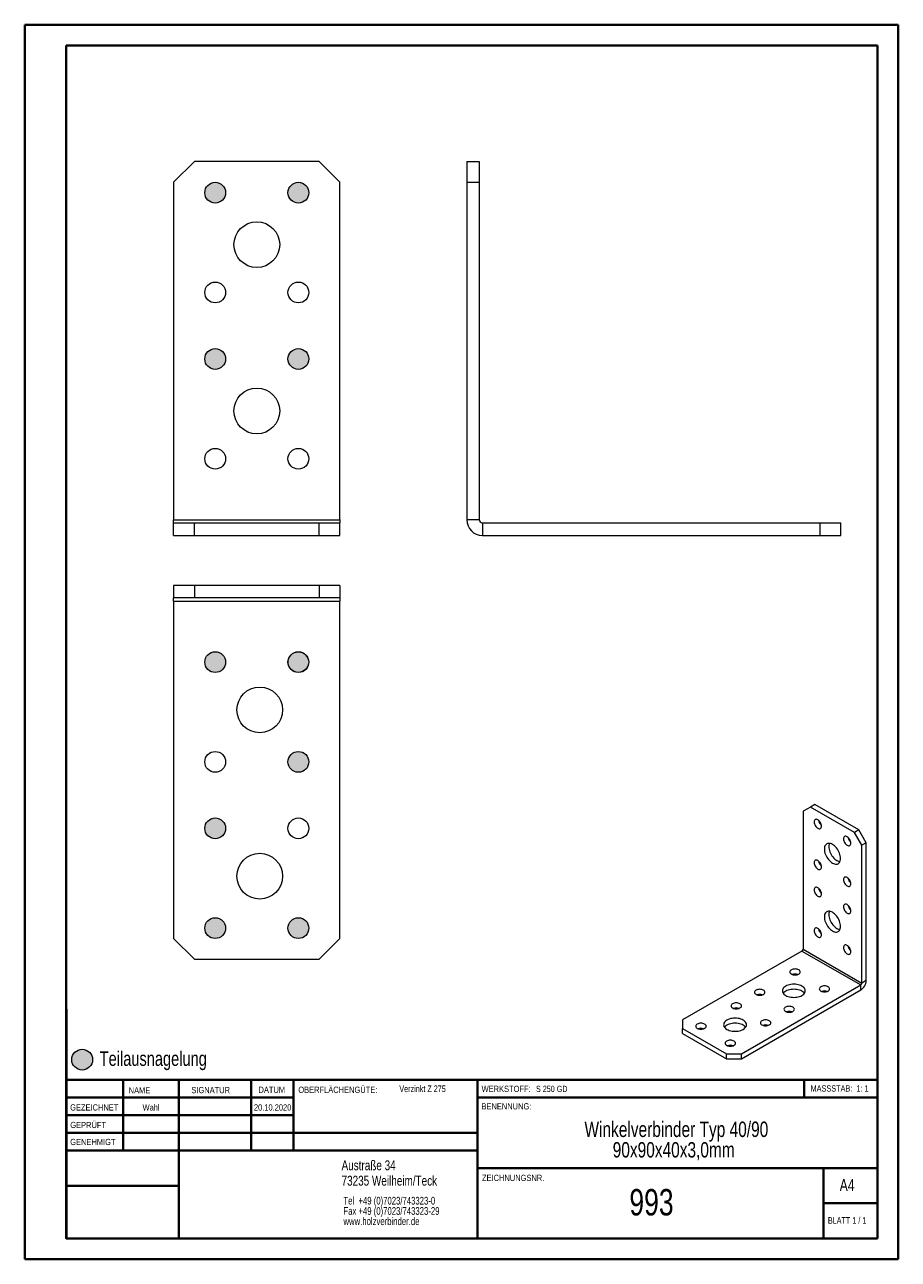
# Model space of a CAD drawing. Header units: millimetres. Extents: x 0 to 210, y 0 to 297.
import ezdxf

# ---------------------------------------------------------------- set-up
doc = ezdxf.new("R2010")
doc.units = ezdxf.units.MM
doc.styles.add('SLDTEXTSTYLE0', font='TXT', dxfattribs={"width": 0.75})
doc.styles.add('SLDTEXTSTYLE1', font='TXT', dxfattribs={"width": 0.681818})
doc.styles.add('SLDTEXTSTYLE2', font='TXT', dxfattribs={"width": 0.7})
doc.styles.add('SLDTEXTSTYLE3', font='TXT', dxfattribs={"width": 0.6875})

# ---------------------------------------------------------------- blocks, each defined once
blk = doc.blocks.new('SW_NOTE_0')
at = {"color": 0, "linetype": 'Continuous', "lineweight": 0, "char_height": 1.8521, "attachment_point": 1, "style": 'SLDTEXTSTYLE0'}
for s, insert in [('Tel  +49 (0)7023/743323-0', (0, 2.39)), ('Fax +49 (0)7023/743323-29', (0, -0.08)), ('www.holzverbinder.de', (0, -2.55))]:
    blk.add_mtext(s, dxfattribs=dict(at, insert=insert))
blk = doc.blocks.new('SW_NOTE_1')
at = {"color": 0, "linetype": 'Continuous', "lineweight": 0, "char_height": 3.7042, "attachment_point": 2, "style": 'SLDTEXTSTYLE0'}
for s, insert in [('Winkelverbinder Typ 40/90', (30.91, 4.77)), ('90x90x40x3,0mm', (30.27, -0.16))]:
    blk.add_mtext(s, dxfattribs=dict(at, insert=insert))

msp = doc.modelspace()

# ---------------------------------------------------------------- hatches: boundary and pattern name
at = {"linetype": 'Continuous'}
h = msp.add_hatch(color=7, dxfattribs=at)
edge = h.paths.add_edge_path(flags=0)
edge.add_arc((45.87, 256.8), 2.5, 0, 360)
h = msp.add_hatch(color=7, dxfattribs=at)
edge = h.paths.add_edge_path(flags=0)
edge.add_arc((65.87, 256.8), 2.5, 0, 360)
h = msp.add_hatch(color=7, dxfattribs=at)
edge = h.paths.add_edge_path(flags=0)
edge.add_arc((45.87, 216.8), 2.5, 0, 360)
h = msp.add_hatch(color=7, dxfattribs=at)
edge = h.paths.add_edge_path(flags=0)
edge.add_arc((65.87, 216.8), 2.5, 0, 360)
h = msp.add_hatch(color=7, dxfattribs=at)
edge = h.paths.add_edge_path(flags=0)
edge.add_arc((45.87, 143.88), 2.5, 0, 360)
h = msp.add_hatch(color=7, dxfattribs=at)
edge = h.paths.add_edge_path(flags=0)
edge.add_arc((65.87, 143.88), 2.47, 0, 360)
h = msp.add_hatch(color=7, dxfattribs=at)
edge = h.paths.add_edge_path(flags=0)
edge.add_arc((65.87, 119.88), 2.5, 0, 360)
h = msp.add_hatch(color=7, dxfattribs=at)
edge = h.paths.add_edge_path(flags=0)
edge.add_arc((45.87, 103.88), 2.5, 0, 360)
h = msp.add_hatch(color=7, dxfattribs=at)
edge = h.paths.add_edge_path(flags=0)
edge.add_arc((45.87, 79.88), 2.5, 0, 360)
h = msp.add_hatch(color=7, dxfattribs=at)
edge = h.paths.add_edge_path(flags=0)
edge.add_arc((65.87, 79.88), 2.5, 0, 360)
h = msp.add_hatch(color=7, dxfattribs=at)
edge = h.paths.add_edge_path(flags=0)
edge.add_arc((13.89, 48.25), 2.5, 0, 360)

# ---------------------------------------------------------------- linework, layer by layer
at = {"color": 7, "linetype": 'Continuous', "lineweight": 40}
for p, q in [((0.08, 0.21), (0.08, 297.21)), ((0.08, 297.21), (210.08, 297.21)), ((210.08, 0.21), (210.08, 297.21)), ((210.08, 292.21), (210.08, 297.21)), ((10.08, 292.21), (205.08, 292.21)), ((10.08, 5.21), (10.08, 292.21)), ((205.08, 5.21), (205.08, 292.21)), ((10.11, 60.37), (10.11, 5.12)), ((205.08, 43.37), (10.11, 43.37)), ((23.71, 43.37), (23.71, 26.37)), ((37.1, 43.37), (37.1, 5.12)), ((54.51, 43.37), (54.51, 26.37)), ((64.71, 26.37), (64.71, 43.37)), ((108.91, 43.37), (108.91, 5.12)), ((187.47, 39.12), (187.47, 43.37)), ((64.71, 39.1), (10.11, 39.1)), ((205.08, 39.12), (108.91, 39.12)), ((64.71, 34.87), (10.11, 34.87)), ((108.91, 30.62), (10.11, 30.62)), ((108.91, 26.37), (10.11, 26.37)), ((108.91, 22.12), (205.08, 22.12)), ((192.08, 5.21), (192.08, 22.21)), ((37.1, 17.87), (10.11, 17.87)), ((10.11, 13.71), (10.08, 13.71)), ((205.08, 13.71), (192.08, 13.71)), ((10.11, 9.46), (10.08, 9.46)), ((10.08, 5.21), (205.08, 5.21)), ((205.08, 5.21), (180.99, 5.21)), ((0.08, 0.21), (210.08, 0.21))]:
    msp.add_line(p, q, dxfattribs=at)
at = {"color": 7, "linetype": 'Continuous', "lineweight": 15}
for p, q in [((40.87, 264.3), (35.87, 259.3)), ((70.87, 264.3), (40.87, 264.3)), ((75.87, 259.3), (70.87, 264.3)), ((106.35, 264.3), (106.35, 259.3)), ((106.35, 264.3), (109.35, 264.3)), ((109.35, 264.3), (109.35, 259.3)), ((35.87, 259.3), (35.87, 178.11)), ((75.87, 178.11), (75.87, 259.3)), ((106.35, 259.3), (106.35, 178.11)), ((106.35, 259.3), (109.35, 259.3)), ((109.35, 259.3), (109.35, 178.11)), ((35.87, 178.11), (75.87, 178.11)), ((35.87, 177.37), (35.87, 178.11)), ((35.87, 174.37), (35.87, 177.37)), ((35.87, 177.37), (40.87, 177.37)), ((40.87, 174.37), (40.87, 177.37)), ((40.87, 177.37), (70.87, 177.37)), ((70.87, 174.37), (70.87, 177.37)), ((70.87, 177.37), (75.87, 177.37)), ((75.87, 178.11), (75.87, 177.37)), ((75.87, 174.37), (75.87, 177.37)), ((109.35, 178.11), (106.35, 178.11)), ((110.09, 177.37), (110.09, 174.37)), ((110.09, 177.37), (191.27, 177.37)), ((191.27, 174.37), (191.27, 177.37)), ((191.27, 177.37), (196.27, 177.37)), ((196.27, 174.37), (196.27, 177.37)), ((35.87, 174.37), (40.87, 174.37)), ((40.87, 174.37), (70.87, 174.37)), ((70.87, 174.37), (75.87, 174.37)), ((110.09, 174.37), (191.27, 174.37)), ((191.27, 174.37), (196.27, 174.37)), ((35.87, 162.3), (35.87, 159.3)), ((40.87, 162.3), (35.87, 162.3)), ((40.87, 162.3), (40.87, 159.3)), ((70.87, 162.3), (40.87, 162.3)), ((70.87, 162.3), (70.87, 159.3)), ((75.87, 162.3), (70.87, 162.3)), ((75.87, 162.3), (75.87, 159.3)), ((40.87, 159.3), (35.87, 159.3)), ((35.87, 158.57), (35.87, 159.3)), ((35.87, 158.57), (75.87, 158.57)), ((35.87, 158.57), (35.87, 77.38)), ((70.87, 159.3), (40.87, 159.3)), ((75.87, 159.3), (70.87, 159.3)), ((75.87, 159.3), (75.87, 158.57)), ((75.87, 77.38), (75.87, 158.57)), ((188.95, 109), (187.18, 107.98)), ((187.18, 107.98), (187.18, 74.84)), ((190.01, 109.61), (188.95, 109)), ((199.55, 102.88), (188.95, 109)), ((200.61, 103.49), (190.01, 109.61)), ((200.61, 103.49), (199.55, 102.88)), ((201.32, 99.82), (199.55, 102.88)), ((202.38, 100.43), (200.61, 103.49)), ((202.38, 100.43), (201.32, 99.82)), ((201.32, 66.67), (201.32, 99.82)), ((202.38, 67.28), (202.38, 100.43)), ((35.87, 77.38), (40.87, 72.38)), ((70.87, 72.38), (75.87, 77.38)), ((186.92, 74.38), (158.22, 57.81)), ((186.92, 74.38), (201.06, 66.22)), ((187.18, 74.84), (201.32, 66.67)), ((40.87, 72.38), (70.87, 72.38)), ((172.36, 49.65), (201.06, 66.22)), ((201.06, 65), (201.06, 66.22)), ((202.38, 67.28), (201.32, 66.67)), ((172.36, 48.42), (201.06, 65)), ((158.22, 57.81), (158.22, 55.77)), ((158.22, 55.77), (168.82, 49.65)), ((158.22, 54.55), (158.22, 55.77)), ((158.22, 54.55), (168.82, 48.42)), ((168.82, 48.42), (168.82, 49.65)), ((168.82, 49.65), (172.36, 49.65)), ((168.82, 48.42), (172.36, 48.42)), ((172.36, 48.42), (172.36, 49.65))]:
    msp.add_line(p, q, dxfattribs=at)
at = {"color": 7, "linetype": 'Continuous', "lineweight": 0}
for p, q in [((64.71, 39.12), (10.11, 39.12)), ((23.71, 5.21), (23.71, 5.12)), ((54.51, 5.21), (54.51, 5.12))]:
    msp.add_line(p, q, dxfattribs=at)
at = {"color": 7, "linetype": 'Continuous', "lineweight": 15, "flags": 128}
for points in [[(190.71, 103.9), (190.89, 103.82), (191.05, 103.78), (191.21, 103.79), (191.34, 103.84), (191.45, 103.93), (191.53, 104.06), (191.58, 104.22), (191.6, 104.41), (191.58, 104.62), (191.53, 104.84), (191.45, 105.06), (191.34, 105.28), (191.21, 105.48), (191.05, 105.67), (190.89, 105.82), (190.71, 105.94), (190.54, 106.02), (190.38, 106.06), (190.22, 106.05), (190.09, 106), (189.98, 105.91), (189.9, 105.78), (189.85, 105.62), (189.83, 105.43), (189.85, 105.22), (189.9, 105), (189.98, 104.78), (190.09, 104.56), (190.22, 104.35), (190.38, 104.17), (190.54, 104.02), (190.71, 103.9)], [(197.79, 99.82), (197.96, 99.74), (198.12, 99.7), (198.28, 99.71), (198.41, 99.75), (198.52, 99.85), (198.6, 99.98), (198.65, 100.14), (198.67, 100.33), (198.65, 100.54), (198.6, 100.76), (198.52, 100.98), (198.41, 101.2), (198.28, 101.4), (198.12, 101.58), (197.96, 101.74), (197.79, 101.86), (197.61, 101.94), (197.45, 101.98), (197.29, 101.97), (197.16, 101.92), (197.05, 101.83), (196.97, 101.7), (196.92, 101.54), (196.9, 101.35), (196.92, 101.14), (196.97, 100.92), (197.05, 100.69), (197.16, 100.48), (197.29, 100.27), (197.45, 100.09), (197.61, 99.94), (197.79, 99.82)], [(194.25, 95.53), (194.5, 95.4), (194.75, 95.32), (194.99, 95.27), (195.22, 95.27), (195.43, 95.31), (195.63, 95.39), (195.79, 95.52), (195.93, 95.68), (196.05, 95.88), (196.13, 96.11), (196.18, 96.37), (196.19, 96.65), (196.18, 96.95), (196.13, 97.27), (196.05, 97.6), (195.93, 97.93), (195.79, 98.25), (195.63, 98.57), (195.43, 98.87), (195.22, 99.16), (194.99, 99.42), (194.75, 99.65), (194.5, 99.85), (194.25, 100.02), (194, 100.15), (193.75, 100.23), (193.51, 100.28), (193.28, 100.28), (193.07, 100.24), (192.88, 100.16), (192.71, 100.03), (192.57, 99.87), (192.45, 99.67), (192.37, 99.44), (192.32, 99.18), (192.31, 98.9), (192.32, 98.59), (192.37, 98.28), (192.45, 97.95), (192.57, 97.62), (192.71, 97.3), (192.88, 96.98), (193.07, 96.68), (193.28, 96.39), (193.51, 96.13), (193.75, 95.9), (194, 95.7), (194.25, 95.53)], [(193.51, 100.28), (193.43, 100.05), (193.38, 99.79), (193.37, 99.51), (193.38, 99.21), (193.43, 98.89), (193.51, 98.56), (193.63, 98.24), (193.77, 97.91), (193.94, 97.59), (194.13, 97.29), (194.34, 97), (194.57, 96.74), (194.81, 96.51), (195.06, 96.31), (195.31, 96.14)], [(190.71, 94.1), (190.89, 94.02), (191.05, 93.98), (191.21, 93.99), (191.34, 94.04), (191.45, 94.13), (191.53, 94.26), (191.58, 94.42), (191.6, 94.61), (191.58, 94.82), (191.53, 95.04), (191.45, 95.26), (191.34, 95.48), (191.21, 95.69), (191.05, 95.87), (190.89, 96.02), (190.71, 96.14), (190.54, 96.22), (190.38, 96.26), (190.22, 96.25), (190.09, 96.2), (189.98, 96.11), (189.9, 95.98), (189.85, 95.82), (189.83, 95.63), (189.85, 95.42), (189.9, 95.2), (189.98, 94.98), (190.09, 94.76), (190.22, 94.56), (190.38, 94.37), (190.54, 94.22), (190.71, 94.1)], [(197.79, 90.02), (197.96, 89.94), (198.12, 89.9), (198.28, 89.91), (198.41, 89.96), (198.52, 90.05), (198.6, 90.18), (198.65, 90.34), (198.67, 90.53), (198.65, 90.74), (198.6, 90.96), (198.52, 91.18), (198.41, 91.4), (198.28, 91.6), (198.12, 91.79), (197.96, 91.94), (197.79, 92.06), (197.61, 92.14), (197.45, 92.18), (197.29, 92.17), (197.16, 92.12), (197.05, 92.03), (196.97, 91.9), (196.92, 91.74), (196.9, 91.55), (196.92, 91.34), (196.97, 91.12), (197.05, 90.9), (197.16, 90.68), (197.29, 90.47), (197.45, 90.29), (197.61, 90.14), (197.79, 90.02)], [(190.71, 87.57), (190.89, 87.49), (191.05, 87.45), (191.21, 87.46), (191.34, 87.51), (191.45, 87.6), (191.53, 87.73), (191.58, 87.89), (191.6, 88.08), (191.58, 88.29), (191.53, 88.51), (191.45, 88.73), (191.34, 88.95), (191.21, 89.15), (191.05, 89.34), (190.89, 89.49), (190.71, 89.61), (190.54, 89.69), (190.38, 89.73), (190.22, 89.72), (190.09, 89.67), (189.98, 89.58), (189.9, 89.45), (189.85, 89.29), (189.83, 89.1), (189.85, 88.89), (189.9, 88.67), (189.98, 88.45), (190.09, 88.23), (190.22, 88.02), (190.38, 87.84), (190.54, 87.69), (190.71, 87.57)], [(194.25, 79.2), (194.5, 79.07), (194.75, 78.98), (194.99, 78.94), (195.22, 78.94), (195.43, 78.98), (195.63, 79.06), (195.79, 79.19), (195.93, 79.35), (196.05, 79.55), (196.13, 79.78), (196.18, 80.04), (196.19, 80.32), (196.18, 80.62), (196.13, 80.94), (196.05, 81.27), (195.93, 81.59), (195.79, 81.92), (195.63, 82.24), (195.43, 82.54), (195.22, 82.83), (194.99, 83.09), (194.75, 83.32), (194.5, 83.52), (194.25, 83.69), (194, 83.82), (193.75, 83.9), (193.51, 83.95), (193.28, 83.95), (193.07, 83.91), (192.88, 83.83), (192.71, 83.7), (192.57, 83.54), (192.45, 83.34), (192.37, 83.11), (192.32, 82.85), (192.31, 82.57), (192.32, 82.26), (192.37, 81.95), (192.45, 81.62), (192.57, 81.29), (192.71, 80.97), (192.88, 80.65), (193.07, 80.35), (193.28, 80.06), (193.51, 79.8), (193.75, 79.57), (194, 79.36), (194.25, 79.2)], [(193.51, 83.95), (193.43, 83.72), (193.38, 83.46), (193.37, 83.18), (193.38, 82.88), (193.43, 82.56), (193.51, 82.23), (193.63, 81.91), (193.77, 81.58), (193.94, 81.26), (194.13, 80.96), (194.34, 80.67), (194.57, 80.41), (194.81, 80.18), (195.06, 79.98), (195.31, 79.81)], [(197.79, 83.49), (197.96, 83.41), (198.12, 83.37), (198.28, 83.37), (198.41, 83.42), (198.52, 83.52), (198.6, 83.64), (198.65, 83.81), (198.67, 84), (198.65, 84.21), (198.6, 84.43), (198.52, 84.65), (198.41, 84.87), (198.28, 85.07), (198.12, 85.25), (197.96, 85.41), (197.79, 85.53), (197.61, 85.61), (197.45, 85.64), (197.29, 85.64), (197.16, 85.59), (197.05, 85.5), (196.97, 85.37), (196.92, 85.21), (196.9, 85.02), (196.92, 84.81), (196.97, 84.59), (197.05, 84.36), (197.16, 84.15), (197.29, 83.94), (197.45, 83.76), (197.61, 83.6), (197.79, 83.49)], [(190.71, 77.77), (190.89, 77.69), (191.05, 77.65), (191.21, 77.66), (191.34, 77.71), (191.45, 77.8), (191.53, 77.93), (191.58, 78.09), (191.6, 78.28), (191.58, 78.49), (191.53, 78.71), (191.45, 78.93), (191.34, 79.15), (191.21, 79.36), (191.05, 79.54), (190.89, 79.69), (190.71, 79.81), (190.54, 79.89), (190.38, 79.93), (190.22, 79.92), (190.09, 79.87), (189.98, 79.78), (189.9, 79.65), (189.85, 79.49), (189.83, 79.3), (189.85, 79.09), (189.9, 78.87), (189.98, 78.65), (190.09, 78.43), (190.22, 78.22), (190.38, 78.04), (190.54, 77.89), (190.71, 77.77)], [(197.79, 73.69), (197.96, 73.61), (198.12, 73.57), (198.28, 73.58), (198.41, 73.63), (198.52, 73.72), (198.6, 73.85), (198.65, 74.01), (198.67, 74.2), (198.65, 74.41), (198.6, 74.63), (198.52, 74.85), (198.41, 75.07), (198.28, 75.27), (198.12, 75.46), (197.96, 75.61), (197.79, 75.73), (197.61, 75.81), (197.45, 75.85), (197.29, 75.84), (197.16, 75.79), (197.05, 75.7), (196.97, 75.57), (196.92, 75.41), (196.9, 75.22), (196.92, 75.01), (196.97, 74.79), (197.05, 74.57), (197.16, 74.35), (197.29, 74.14), (197.45, 73.96), (197.61, 73.81), (197.79, 73.69)], [(184.38, 68.84), (184.57, 68.75), (184.78, 68.68), (185.02, 68.64), (185.26, 68.62), (185.51, 68.64), (185.74, 68.68), (185.96, 68.75), (186.15, 68.84), (186.3, 68.94), (186.42, 69.07), (186.49, 69.2), (186.51, 69.35), (186.49, 69.49), (186.42, 69.62), (186.3, 69.75), (186.15, 69.86), (185.96, 69.95), (185.74, 70.01), (185.51, 70.05), (185.26, 70.07), (185.02, 70.05), (184.78, 70.01), (184.57, 69.95), (184.38, 69.86), (184.22, 69.75), (184.11, 69.62), (184.04, 69.49), (184.01, 69.35), (184.04, 69.2), (184.11, 69.07), (184.22, 68.94), (184.38, 68.84)], [(183.04, 63.69), (183.31, 63.55), (183.61, 63.44), (183.93, 63.35), (184.27, 63.28), (184.62, 63.24), (184.98, 63.23), (185.34, 63.24), (185.69, 63.28), (186.03, 63.35), (186.36, 63.44), (186.66, 63.55), (186.93, 63.69), (187.16, 63.85), (187.36, 64.02), (187.52, 64.21), (187.64, 64.4), (187.71, 64.61), (187.73, 64.81), (187.71, 65.02), (187.64, 65.22), (187.52, 65.42), (187.36, 65.61), (187.16, 65.78), (186.93, 65.94), (186.66, 66.07), (186.36, 66.19), (186.03, 66.28), (185.69, 66.35), (185.34, 66.39), (184.98, 66.4), (184.62, 66.39), (184.27, 66.35), (183.93, 66.28), (183.61, 66.19), (183.31, 66.07), (183.04, 65.94), (182.8, 65.78), (182.6, 65.61), (182.44, 65.42), (182.33, 65.22), (182.26, 65.02), (182.23, 64.81), (182.26, 64.61), (182.33, 64.4), (182.44, 64.21), (182.6, 64.02), (182.8, 63.85), (183.04, 63.69)], [(191.45, 64.75), (191.64, 64.66), (191.85, 64.6), (192.09, 64.56), (192.33, 64.54), (192.58, 64.56), (192.81, 64.6), (193.03, 64.66), (193.22, 64.75), (193.37, 64.86), (193.49, 64.99), (193.56, 65.12), (193.58, 65.26), (193.56, 65.4), (193.49, 65.54), (193.37, 65.66), (193.22, 65.77), (193.03, 65.86), (192.81, 65.93), (192.58, 65.97), (192.33, 65.99), (192.09, 65.97), (191.85, 65.93), (191.64, 65.86), (191.45, 65.77), (191.29, 65.66), (191.18, 65.54), (191.11, 65.4), (191.08, 65.26), (191.11, 65.12), (191.18, 64.99), (191.29, 64.86), (191.45, 64.75)], [(175.89, 63.94), (176.08, 63.85), (176.3, 63.78), (176.53, 63.74), (176.78, 63.73), (177.02, 63.74), (177.25, 63.78), (177.47, 63.85), (177.66, 63.94), (177.82, 64.05), (177.93, 64.17), (178, 64.31), (178.03, 64.45), (178, 64.59), (177.93, 64.72), (177.82, 64.85), (177.66, 64.96), (177.47, 65.05), (177.25, 65.11), (177.02, 65.15), (176.78, 65.17), (176.53, 65.15), (176.3, 65.11), (176.08, 65.05), (175.89, 64.96), (175.74, 64.85), (175.62, 64.72), (175.55, 64.59), (175.53, 64.45), (175.55, 64.31), (175.62, 64.17), (175.74, 64.05), (175.89, 63.94)], [(187.52, 64.2), (187.36, 64.38), (187.16, 64.55), (186.93, 64.71), (186.66, 64.85), (186.36, 64.96), (186.03, 65.05), (185.69, 65.12), (185.34, 65.16), (184.98, 65.18), (184.62, 65.16), (184.27, 65.12), (183.93, 65.05), (183.61, 64.96), (183.31, 64.85), (183.04, 64.71), (182.8, 64.55), (182.6, 64.38), (182.44, 64.2)], [(170.24, 60.67), (170.43, 60.58), (170.64, 60.51), (170.88, 60.47), (171.12, 60.46), (171.36, 60.47), (171.6, 60.51), (171.81, 60.58), (172, 60.67), (172.16, 60.78), (172.27, 60.91), (172.35, 61.04), (172.37, 61.18), (172.35, 61.32), (172.27, 61.46), (172.16, 61.58), (172, 61.69), (171.81, 61.78), (171.6, 61.85), (171.36, 61.89), (171.12, 61.9), (170.88, 61.89), (170.64, 61.85), (170.43, 61.78), (170.24, 61.69), (170.08, 61.58), (169.96, 61.46), (169.89, 61.32), (169.87, 61.18), (169.89, 61.04), (169.96, 60.91), (170.08, 60.78), (170.24, 60.67)], [(182.96, 59.85), (183.15, 59.77), (183.37, 59.7), (183.6, 59.66), (183.85, 59.64), (184.09, 59.66), (184.33, 59.7), (184.54, 59.77), (184.73, 59.85), (184.89, 59.96), (185, 60.09), (185.07, 60.22), (185.1, 60.37), (185.07, 60.51), (185, 60.64), (184.89, 60.77), (184.73, 60.88), (184.54, 60.97), (184.33, 61.03), (184.09, 61.07), (183.85, 61.09), (183.6, 61.07), (183.37, 61.03), (183.15, 60.97), (182.96, 60.88), (182.81, 60.77), (182.69, 60.64), (182.62, 60.51), (182.6, 60.37), (182.62, 60.22), (182.69, 60.09), (182.81, 59.96), (182.96, 59.85)], [(161.75, 55.77), (161.94, 55.68), (162.16, 55.62), (162.39, 55.58), (162.63, 55.56), (162.88, 55.58), (163.11, 55.62), (163.33, 55.68), (163.52, 55.77), (163.67, 55.88), (163.79, 56.01), (163.86, 56.14), (163.88, 56.28), (163.86, 56.42), (163.79, 56.56), (163.67, 56.68), (163.52, 56.79), (163.33, 56.88), (163.11, 56.95), (162.88, 56.99), (162.63, 57), (162.39, 56.99), (162.16, 56.95), (161.94, 56.88), (161.75, 56.79), (161.6, 56.68), (161.48, 56.56), (161.41, 56.42), (161.38, 56.28), (161.41, 56.14), (161.48, 56.01), (161.6, 55.88), (161.75, 55.77)], [(168.9, 55.53), (169.17, 55.39), (169.46, 55.27), (169.79, 55.18), (170.13, 55.12), (170.48, 55.07), (170.84, 55.06), (171.2, 55.07), (171.55, 55.12), (171.89, 55.18), (172.21, 55.27), (172.51, 55.39), (172.78, 55.53), (173.02, 55.68), (173.22, 55.86), (173.38, 56.04), (173.5, 56.24), (173.57, 56.44), (173.59, 56.65), (173.57, 56.86), (173.5, 57.06), (173.38, 57.26), (173.22, 57.44), (173.02, 57.62), (172.78, 57.77), (172.51, 57.91), (172.21, 58.02), (171.89, 58.12), (171.55, 58.18), (171.2, 58.22), (170.84, 58.24), (170.48, 58.22), (170.13, 58.18), (169.79, 58.12), (169.46, 58.02), (169.17, 57.91), (168.9, 57.77), (168.66, 57.62), (168.46, 57.44), (168.3, 57.26), (168.18, 57.06), (168.11, 56.86), (168.09, 56.65), (168.11, 56.44), (168.18, 56.24), (168.3, 56.04), (168.46, 55.86), (168.66, 55.68), (168.9, 55.53)], [(173.38, 56.04), (173.22, 56.22), (173.02, 56.39), (172.78, 56.55), (172.51, 56.68), (172.21, 56.8), (171.89, 56.89), (171.55, 56.96), (171.2, 57), (170.84, 57.01), (170.48, 57), (170.13, 56.96), (169.79, 56.89), (169.46, 56.8), (169.17, 56.68), (168.9, 56.55), (168.66, 56.39), (168.46, 56.22), (168.3, 56.04)], [(177.31, 56.59), (177.5, 56.5), (177.71, 56.43), (177.95, 56.39), (178.19, 56.38), (178.43, 56.39), (178.67, 56.43), (178.89, 56.5), (179.07, 56.59), (179.23, 56.7), (179.35, 56.82), (179.42, 56.96), (179.44, 57.1), (179.42, 57.24), (179.35, 57.38), (179.23, 57.5), (179.07, 57.61), (178.89, 57.7), (178.67, 57.77), (178.43, 57.81), (178.19, 57.82), (177.95, 57.81), (177.71, 57.77), (177.5, 57.7), (177.31, 57.61), (177.15, 57.5), (177.04, 57.38), (176.96, 57.24), (176.94, 57.1), (176.96, 56.96), (177.04, 56.82), (177.15, 56.7), (177.31, 56.59)], [(168.82, 51.69), (169.01, 51.6), (169.23, 51.53), (169.46, 51.49), (169.71, 51.48), (169.95, 51.49), (170.18, 51.53), (170.4, 51.6), (170.59, 51.69), (170.74, 51.8), (170.86, 51.92), (170.93, 52.06), (170.96, 52.2), (170.93, 52.34), (170.86, 52.48), (170.74, 52.6), (170.59, 52.71), (170.4, 52.8), (170.18, 52.87), (169.95, 52.91), (169.71, 52.92), (169.46, 52.91), (169.23, 52.87), (169.01, 52.8), (168.82, 52.71), (168.67, 52.6), (168.55, 52.48), (168.48, 52.34), (168.46, 52.2), (168.48, 52.06), (168.55, 51.92), (168.67, 51.8), (168.82, 51.69)]]:
    msp.add_lwpolyline(points, dxfattribs=at)
at = {"color": 7, "linetype": 'Continuous', "lineweight": 15}
for centre, radius in [((45.87, 256.8), 2.5), ((65.87, 256.8), 2.5), ((55.87, 244.3), 5.5), ((45.87, 232.8), 2.5), ((65.87, 232.8), 2.5), ((45.87, 216.8), 2.5), ((65.87, 216.8), 2.5), ((55.87, 204.3), 5.5), ((45.87, 192.8), 2.5), ((65.87, 192.8), 2.5), ((45.87, 143.88), 2.5), ((65.87, 143.88), 2.5), ((56.58, 132.38), 5.5), ((45.87, 119.88), 2.5), ((65.87, 119.88), 2.5), ((45.87, 103.88), 2.5), ((65.87, 103.88), 2.5), ((56.58, 92.38), 5.5), ((45.87, 79.88), 2.5), ((65.87, 79.88), 2.5)]:
    msp.add_circle(centre, radius, dxfattribs=at)
at = {"color": 7, "linetype": 'Continuous', "lineweight": 0}
for centre, radius in [((45.87, 256.8), 2.5), ((65.87, 256.8), 2.5), ((45.87, 216.8), 2.5), ((65.87, 216.8), 2.5), ((45.87, 143.88), 2.5), ((65.87, 143.88), 2.47), ((65.87, 119.88), 2.5), ((45.87, 103.88), 2.5), ((45.87, 79.88), 2.5), ((65.87, 79.88), 2.5), ((13.89, 48.25), 2.5)]:
    msp.add_circle(centre, radius, dxfattribs=at)
at = {"color": 7, "linetype": 'Continuous', "lineweight": 15}
for centre, radius, start, end in [((110.09, 178.11), 3.74, 180, 270), ((110.09, 178.11), 0.737, 180, 270), ((192.9, 106.18), 2.02, 190.8888, 229.1058), ((199.97, 102.1), 2.02, 190.8888, 229.1058), ((192.9, 96.38), 2.02, 190.8888, 229.1058), ((196.29, 97.75), 1.89, 238.77, 262.6932), ((192.9, 89.85), 2.02, 190.8888, 229.1058), ((199.97, 92.3), 2.02, 190.8888, 229.1058), ((199.97, 85.77), 2.02, 190.8888, 229.1058), ((192.9, 80.05), 2.02, 190.8888, 229.1058), ((196.29, 81.42), 1.89, 238.77, 262.6932), ((186.61, 74.86), 0.566, 302.6055, 357.3945), ((199.97, 75.97), 2.02, 190.8888, 229.1058), ((185.26, 66.82), 2.02, 70.9084, 109.0916), ((199.53, 67.4), 2.85, 302.3869, 357.6131), ((200.76, 66.7), 0.566, 302.6055, 357.3945), ((176.78, 61.92), 2.02, 70.9084, 109.0916), ((192.33, 62.74), 2.02, 70.9084, 109.0916), ((171.12, 58.66), 2.02, 70.9084, 109.0916), ((183.85, 57.84), 2.02, 70.9084, 109.0916), ((178.19, 54.58), 2.02, 70.9084, 109.0916), ((162.63, 53.76), 2.02, 70.9084, 109.0916), ((169.71, 49.68), 2.02, 70.9084, 109.0916)]:
    msp.add_arc(centre, radius, start, end, dxfattribs=at)

# ---------------------------------------------------------------- block references
at = {"color": 7, "linetype": 'Continuous', "lineweight": 0}
for name, p in [('SW_NOTE_1', (125.82, 28.57)), ('SW_NOTE_0', (76.7, 12.85))]:
    msp.add_blockref(name, p, dxfattribs=at)

# ---------------------------------------------------------------- texts
for s, insert, char_height, attachment_point, style in [('Teilausnagelung', (18.1, 50.25), 3.5, 1, 'SLDTEXTSTYLE0'), ('NAME', (25.07, 41.62), 1.5, 1, 'SLDTEXTSTYLE0'), ('SIGNATUR', (40.14, 41.68), 1.5, 1, 'SLDTEXTSTYLE0'), ('DATUM', (56.28, 41.74), 1.5, 1, 'SLDTEXTSTYLE0'), ('OBERFLÄCHENGÜTE:', (65.86, 41.74), 1.5, 1, 'SLDTEXTSTYLE0'), ('Verzinkt Z 275', (90.14, 42.03), 1.5875, 1, 'SLDTEXTSTYLE0'), ('WERKSTOFF:', (109.91, 41.96), 1.5, 1, 'SLDTEXTSTYLE0'), ('S 250 GD', (122.99, 41.96), 1.5, 1, 'SLDTEXTSTYLE3'), ('MASSSTAB:  1: 1', (188.99, 42.07), 1.5, 1, 'SLDTEXTSTYLE2'), ('GEZEICHNET', (11, 37.51), 1.5, 1, 'SLDTEXTSTYLE0'), ('Wahl', (30.46, 37.5), 1.499, 2, 'SLDTEXTSTYLE0'), ('20.10.2020', (59.68, 37.5), 1.499, 2, 'SLDTEXTSTYLE0'), ('BENENNUNG:', (109.88, 37.77), 1.5, 1, 'SLDTEXTSTYLE0'), ('GEPRÜFT', (11.03, 33.28), 1.5, 1, 'SLDTEXTSTYLE0'), ('GENEHMIGT', (11.02, 29.19), 1.5, 1, 'SLDTEXTSTYLE0'), ('Austraße 34', (76.25, 24.02), 2.3813, 1, 'SLDTEXTSTYLE0'), ('73235 Weilheim/Teck', (76.25, 20.32), 2.3813, 1, 'SLDTEXTSTYLE0'), ('ZEICHNUNGSNR.', (110, 20.55), 1.5, 1, 'SLDTEXTSTYLE0'), ('A4', (196, 19.52), 2.91, 1, 'SLDTEXTSTYLE0'), ('993', (150.75, 17.12), 6.35, 2, 'SLDTEXTSTYLE0'), ('BLATT 1 / 1', (193.16, 10.36), 1.5875, 1, 'SLDTEXTSTYLE1')]:
    msp.add_mtext(s, dxfattribs=dict(at, insert=insert, char_height=char_height, attachment_point=attachment_point, style=style))

doc.saveas('drawing.dxf')
